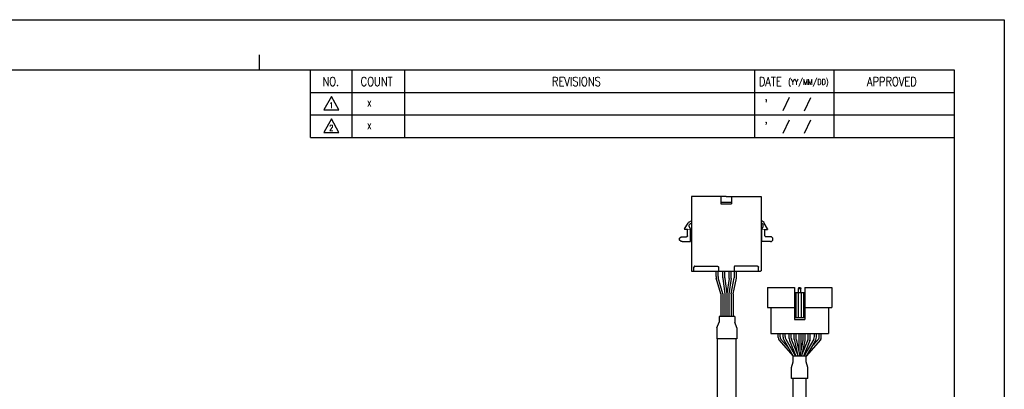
# Model space of a CAD drawing. Header units: millimetres. Extents: x 0 to 594, y 0 to 420.
# Tile 4 of 4: x 202 to 594, y 273 to 420. Entities that reach past the tile are written whole.
import ezdxf

# ---------------------------------------------------------------- set-up
doc = ezdxf.new("R2010")
doc.units = ezdxf.units.MM
doc.linetypes.add('AI-Linetype-1', pattern=[7.92, 5.04, -2.88])
doc.linetypes.add('AI-Linetype-2', pattern=[7.92, 5.04, -2.88])
for name, color, linetype in [('DIM', 3, 'Continuous'), ('Layer 1', 7, 'Continuous'), ('SHEET', 1, 'Continuous')]:
    doc.layers.add(name, color=color, linetype=linetype)
doc.styles.add('SHEET1', font='ROMANS.SHX', dxfattribs={"width": 0.8, "height": 3})

msp = doc.modelspace()

# ---------------------------------------------------------------- linework, layer by layer
at = {"color": 4}
msp.add_line((297, 406), (297, 400), dxfattribs=at)
for p, q in [((499.6759, 336.5864), (499.6759, 336.2998)), ((479.1321, 317.5507), (479.1321, 319.6687)), ((479.9321, 317.6614), (479.9321, 319.6687)), ((481.8085, 317.0742), (481.8085, 319.6687)), ((482.6085, 317.1272), (482.6085, 319.6687)), ((484.0278, 319.6715), (484.0278, 319.6608)), ((484.3085, 317.1272), (484.3085, 319.6687)), ((485.1085, 317.0742), (485.1085, 319.6687)), ((486.4446, 317.4703), (486.4446, 319.6687)), ((487.2446, 317.3891), (487.2446, 319.6687)), ((480.9951, 310.6687), (479.2072, 317.0078)), ((481.8263, 310.6687), (480.0072, 317.1184)), ((481.8259, 316.8107), (482.6423, 310.6687)), ((482.6259, 316.8636), (483.4494, 310.6687)), ((484.291, 316.8636), (483.4675, 310.6687)), ((485.091, 316.8107), (484.2746, 310.6687)), ((485.0907, 310.6687), (486.4038, 317.0683)), ((485.9073, 310.6687), (487.2038, 316.9871)), ((480.9951, 310.6687), (480.9951, 301.7121)), ((481.8263, 310.6687), (481.8263, 301.7121)), ((482.6423, 310.6687), (482.6423, 301.7121)), ((483.4675, 310.6687), (483.4675, 301.7121)), ((484.2746, 310.6687), (484.2746, 301.7121)), ((485.0907, 310.6687), (485.0907, 301.7121)), ((485.9073, 310.6687), (485.9073, 301.7121)), ((510.4499, 313.277), (510.4499, 300.477)), ((510.4499, 311.277), (514.4499, 311.277)), ((510.9499, 311.277), (510.9499, 301.277)), ((511.8499, 311.277), (511.8499, 301.277)), ((512.1499, 313.277), (511.9499, 312.777)), ((511.9499, 311.277), (511.9499, 312.777)), ((511.9499, 312.777), (512.9499, 312.777)), ((512.1499, 313.277), (512.7499, 313.277)), ((512.7499, 313.277), (512.9499, 312.777)), ((512.9499, 311.277), (512.9499, 312.777)), ((513.0499, 311.277), (513.0499, 301.277)), ((513.9499, 311.277), (513.9499, 301.277)), ((514.4499, 313.277), (514.4499, 300.477)), ((514.4499, 313.277), (525.2499, 313.277)), ((525.2499, 313.277), (525.2499, 305.277)), ((499.6499, 305.277), (510.4499, 305.277)), ((500.9499, 305.277), (500.9499, 294.877)), ((514.4499, 305.277), (525.2499, 305.277)), ((523.9499, 305.277), (523.9499, 294.877)), ((479.4494, 297.1375), (480.3494, 299.4634)), ((486.5494, 301.7121), (480.3494, 301.7121)), ((480.3494, 301.7121), (480.3494, 299.4634)), ((486.5494, 301.7121), (486.5494, 299.4634)), ((487.4494, 297.1388), (486.5494, 299.4634)), ((510.4499, 301.277), (514.4499, 301.277)), ((510.4499, 300.477), (514.4499, 300.477)), ((479.4494, 297.1375), (479.4494, 292.7277)), ((487.4494, 297.1388), (487.4494, 292.7277)), ((500.9499, 294.877), (523.9499, 294.877)), ((505.8091, 294.877), (519.1091, 294.877)), ((512.0591, 294.877), (512.0591, 287.7599)), ((512.8591, 294.877), (512.8591, 287.7599)), ((487.4494, 292.7277), (479.4494, 292.7277)), ((479.6992, 254.8855), (479.6992, 292.7277)), ((487.1992, 254.6546), (487.1992, 292.7277)), ((509.8499, 268.2593), (509.8499, 276.8926)), ((515.0499, 276.8926), (509.8499, 276.8926)), ((515.0499, 266.1805), (515.0499, 276.8926))]:
    msp.add_line(p, q)
at = {"color": 0}
for p, q in [((475.8716, 319.6687), (496.5169, 319.6687)), ((499.6499, 313.277), (499.6499, 305.277)), ((499.6499, 313.277), (510.4499, 313.277)), ((503.8713, 293.3315), (503.8713, 294.877)), ((504.6713, 293.5485), (504.6713, 294.877)), ((505.8091, 293.4037), (505.8091, 294.877)), ((506.6091, 293.6207), (506.6091, 294.877)), ((508.2906, 292.8831), (508.2906, 294.877)), ((509.0906, 293.0373), (509.0906, 294.877)), ((510.3091, 292.4961), (510.3091, 294.877)), ((511.1091, 292.5409), (511.1091, 294.877)), ((513.8091, 292.5409), (513.8091, 294.877)), ((514.6091, 292.497), (514.6091, 294.877)), ((515.8091, 293.0373), (515.8091, 294.877)), ((516.6091, 292.8831), (516.6091, 294.877)), ((518.3091, 293.6207), (518.3091, 294.877)), ((519.1091, 293.4037), (519.1091, 294.877)), ((520.2285, 293.5485), (520.2285, 294.877)), ((521.0285, 293.3315), (521.0285, 294.877)), ((506.0834, 292.3929), (509.8998, 285.877)), ((506.8834, 292.6099), (510.827, 285.877)), ((508.4339, 292.1397), (510.9413, 285.877)), ((509.2339, 292.2939), (511.8031, 285.877)), ((515.6659, 292.2939), (513.0967, 285.877)), ((516.4659, 292.1397), (513.9584, 285.877)), ((518.0349, 292.6099), (514.0913, 285.877)), ((518.8349, 292.3929), (515.0185, 285.877)), ((509.23, 281.3024), (509.8504, 283.6283)), ((515.0497, 285.877), (509.8504, 285.877)), ((509.8504, 283.6283), (509.8504, 285.877)), ((515.0497, 283.6283), (515.0497, 285.877)), ((515.6698, 281.3038), (515.0497, 283.6283)), ((509.23, 276.8926), (509.23, 281.3024)), ((515.6698, 276.8926), (515.6698, 281.3038)), ((515.6698, 276.8926), (509.23, 276.8926))]:
    msp.add_line(p, q, dxfattribs=at)
at = {"color": 6}
msp.add_lwpolyline([(0, 420), (594, 420), (594, 0), (0, 0)], close=True, dxfattribs=at)
at = {"color": 4}
msp.add_lwpolyline([(20, 400), (574, 400), (574, 20), (20, 20)], close=True, dxfattribs=at)
for centre, start, end in [((481.1321, 317.5507), 180, 195.750963), ((481.9321, 317.6614), 180, 195.750963), ((483.8085, 317.0742), 180, 187.571875), ((484.6085, 317.1272), 180, 187.571875), ((482.3085, 317.1272), 352.428125, 0), ((483.1085, 317.0742), 352.428125, 0), ((484.4446, 317.4703), 348.404564, 0), ((485.2446, 317.3891), 348.404564, 0), ((512.3091, 292.4961), 180, 192.18873), ((513.1091, 292.5409), 180, 191.729285), ((511.8091, 292.5409), 348.270715, 0), ((512.6091, 292.497), 347.756403, 0)]:
    msp.add_arc(centre, 2, start, end)
at = {"color": 0}
for centre, start, end in [((505.8713, 293.3315), 180, 210.358277), ((506.6713, 293.5485), 180, 203.791628), ((507.8091, 293.4037), 180, 210.358277), ((508.6091, 293.6207), 180, 210.358277), ((510.2906, 292.8831), 180.000001, 201.819992), ((511.0906, 293.0373), 180.000001, 201.819992), ((513.8091, 293.0373), 338.180009, 0), ((514.6091, 292.8831), 338.180009, 0), ((516.3091, 293.6207), 329.641723, 0), ((517.1091, 293.4037), 329.641723, 0), ((518.2285, 293.5485), 336.208372, 0), ((519.0285, 293.3315), 329.641723, 0)]:
    msp.add_arc(centre, 2, start, end, dxfattribs=at)
at = {"layer": 'DIM', "color": 0}
for p, q in [((504.1455, 292.3207), (509.8504, 285.877)), ((504.8413, 292.7417), (507.9078, 289.2781)), ((510.3542, 292.0738), (511.5635, 286.4755)), ((511.1509, 292.1343), (512.4501, 285.877)), ((513.7674, 292.1343), (512.4682, 285.877)), ((514.5637, 292.0729), (513.364, 286.5447)), ((520.7542, 292.3207), (515.0493, 285.877)), ((520.0585, 292.7417), (516.992, 289.2781))]:
    msp.add_line(p, q, dxfattribs=at)
at = {"layer": 'Layer 1', "color": 7, "lineweight": 25}
for points in [[(483.1406, 349.4895), (469.2816, 349.4895)], [(469.2816, 349.4895), (469.2816, 338.7849)], [(481.0379, 349.4895), (481.0379, 346.6224), (485.3389, 346.6224)], [(483.1406, 349.4895), (497.0953, 349.4895)], [(485.3389, 349.4895), (485.3389, 346.6224)], [(497.0953, 349.4895), (497.0953, 338.7849)], [(481.0379, 347.1956), (485.3389, 347.1956)], [(466.6052, 336.5864), (468.039, 338.8802)], [(468.039, 338.8802), (468.1345, 339.0712), (468.4213, 339.3582), (468.6124, 339.4539), (468.8036, 339.6448), (468.9947, 339.6448), (469.2816, 339.7881)], [(468.517, 337.351), (468.4213, 337.542), (468.4213, 338.1156), (468.517, 338.3066), (468.8993, 338.6893), (469.0904, 338.7849), (469.2816, 338.7849)], [(469.2816, 338.7849), (469.2816, 319.8599)], [(498.3379, 338.8802), (498.2422, 339.0712), (497.9556, 339.3582), (497.7644, 339.4539), (497.5733, 339.6448), (497.3821, 339.6448), (497.0953, 339.7881)], [(497.8599, 337.351), (497.9556, 337.542), (497.9556, 338.1156), (497.8599, 338.3066), (497.4776, 338.6893), (497.2864, 338.7849), (497.0953, 338.7849)], [(497.0953, 338.7849), (497.0953, 319.8599)], [(499.6759, 336.5864), (498.3379, 338.8802)], [(467.7522, 336.3954), (466.6052, 336.2998)], [(467.7522, 333.8146), (467.7522, 333.7189), (467.6567, 333.6232), (467.6567, 333.5276), (467.561, 333.5276), (467.4655, 333.4323), (467.3698, 333.4323)], [(467.7522, 333.8146), (467.7522, 336.3954)], [(468.9947, 336.4907), (468.517, 337.351)], [(468.9947, 331.5208), (468.9947, 336.4907)], [(497.3821, 336.4907), (497.8599, 337.351)], [(497.3821, 331.5208), (497.3821, 336.4907)], [(498.6245, 333.8146), (498.6245, 336.3954)], [(498.6245, 336.3954), (499.6759, 336.2998)], [(498.6245, 333.8146), (498.6245, 333.7189), (498.7202, 333.6232), (498.7202, 333.5276), (498.8157, 333.5276), (498.9113, 333.4323), (499.0068, 333.4323)], [(465.5538, 331.5208), (465.1715, 331.5208), (464.598, 332.094), (464.598, 332.8586), (465.1715, 333.4323), (465.5538, 333.4323)], [(465.5538, 333.4323), (467.3698, 333.4323)], [(465.5538, 331.5208), (468.9947, 331.5208)], [(500.8228, 331.5208), (497.3821, 331.5208)], [(500.8228, 333.4323), (499.0068, 333.4323)], [(500.8228, 331.5208), (501.2052, 331.5208), (501.7788, 332.094), (501.7788, 332.8586), (501.2052, 333.4323), (500.8228, 333.4323)], [(469.2816, 319.9554), (469.2816, 319.8599), (469.377, 319.8599), (469.377, 319.7642), (469.4727, 319.7642), (469.4727, 319.6687), (469.5682, 319.6687)], [(469.2816, 319.9554), (469.2816, 319.8599), (469.377, 319.8599), (469.377, 319.7642), (469.4727, 319.7642), (469.4727, 319.6687), (469.5682, 319.6687)], [(469.5682, 319.6687), (496.8085, 319.6687)], [(470.524, 321.6759), (470.2373, 321.3891)], [(470.2373, 319.6687), (470.2373, 321.3891)], [(470.7153, 321.6759), (470.524, 321.6759)], [(470.524, 321.6759), (470.6196, 321.6759)], [(470.7153, 321.6759), (479.7953, 321.6759)], [(479.7953, 321.6759), (479.8908, 321.6759), (479.8908, 321.5803), (479.9865, 321.5803), (479.9865, 321.4848), (480.082, 321.4848), (480.082, 321.3891)], [(480.082, 321.4848), (480.082, 319.6687)], [(486.5815, 321.6759), (486.4858, 321.6759), (486.4858, 321.5803), (486.3904, 321.5803), (486.3904, 321.4848), (486.2947, 321.4848), (486.2947, 321.3891)], [(486.2947, 321.4848), (486.2947, 319.6687)], [(495.6615, 321.6759), (486.5815, 321.6759)], [(495.6615, 321.6759), (495.8527, 321.6759)], [(495.8527, 321.6759), (496.0438, 321.3891)], [(496.0438, 319.6687), (496.0438, 321.3891)], [(497.0953, 319.9554), (497.0953, 319.8599), (496.9998, 319.8599), (496.9998, 319.7642), (496.9041, 319.7642), (496.9041, 319.6687), (496.8085, 319.6687)], [(497.0953, 319.9554), (497.0953, 319.8599), (496.9998, 319.8599), (496.9998, 319.7642), (496.9041, 319.7642), (496.9041, 319.6687), (496.8085, 319.6687)]]:
    msp.add_lwpolyline(points, dxfattribs=at)
at = {"layer": 'Layer 1', "color": 7, "lineweight": 18}
msp.add_lwpolyline([(466.6052, 336.2998), (466.6052, 336.5864)], dxfattribs=at)
at = {"layer": 'Layer 1', "color": 7, "linetype": 'AI-Linetype-2', "lineweight": 9}
msp.add_lwpolyline([(467.7522, 336.3954), (468.9947, 336.4907)], dxfattribs=at)
at = {"layer": 'Layer 1', "color": 7, "linetype": 'AI-Linetype-1', "lineweight": 9}
msp.add_lwpolyline([(498.6245, 336.3954), (497.3821, 336.4907)], dxfattribs=at)
at = {"layer": 'SHEET', "color": 7}
for q in [(317.5, 400), (574, 373)]:
    msp.add_line((317.5, 373), q, dxfattribs=at)
at = {"layer": 'SHEET'}
for p, q in [((334, 400), (334, 373)), ((355, 400), (355, 373)), ((494.5, 400), (494.5, 373)), ((526, 400), (526, 373)), ((317.5, 391), (574, 391)), ((508.2099, 388.911), (505.7077, 383.5959)), ((516.7362, 388.9028), (514.2339, 383.5877)), ((317.5, 382), (574, 382)), ((508.2099, 379.911), (505.7077, 374.5959)), ((516.7362, 379.9028), (514.2339, 374.5877))]:
    msp.add_line(p, q, dxfattribs=at)
at = {"layer": 'SHEET', "color": 1, "linetype": 'Continuous'}
for p, q in [((325.9146, 389.416), (322.7394, 384.0064)), ((328.737, 384.0064), (325.9146, 389.416)), ((322.7394, 384.0064), (328.737, 384.0064)), ((325.9146, 380.416), (322.7394, 375.0064)), ((328.737, 375.0064), (325.9146, 380.416)), ((322.7394, 375.0064), (328.737, 375.0064))]:
    msp.add_line(p, q, dxfattribs=at)

# ---------------------------------------------------------------- texts
at = {"layer": 'SHEET', "style": 'SHEET1', "width": 0.8}
for s, height, p in [('NO.', 3.6, (322.256, 393.5466)), ('COUNT', 3.6, (337.4711, 393.5466)), ('DATE', 3.6, (496.1592, 393.5466)), ('(YY/MM/DD)', 2.25, (507.8838, 394.0859)), ('APPROVED', 3.6, (539.2502, 393.5466)), ('1', 2.25, (324.9764, 384.746)), ('X', 2.25, (340.1186, 385.3874)), ("'", 3.6, (498.4958, 384.5633)), ('2', 2.25, (324.9764, 375.746)), ('X', 2.25, (340.1186, 376.3874)), ("'", 3.6, (498.4958, 375.5633))]:
    msp.add_text(s, height=height, dxfattribs=at).set_placement(p)
at = {"layer": 'SHEET', "color": 7, "style": 'SHEET1', "width": 0.8}
msp.add_text('REVISIONS', height=3.6, dxfattribs=at).set_placement((413.7181, 393.5466))

doc.saveas('drawing.dxf')
